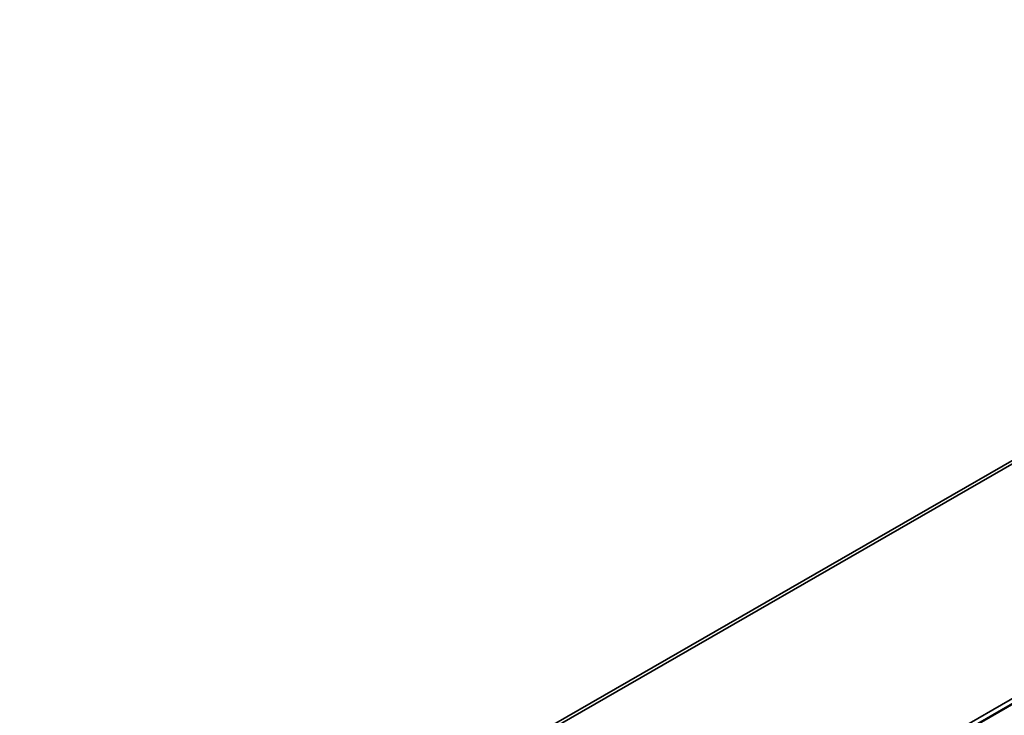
# Model space of a CAD drawing. Header units: millimetres. Extents: x 0 to 5110, y 0 to 2376.
# Tile 7 of 95: x 415 to 656, y 797 to 967. Entities that reach past the tile are written whole.
import ezdxf

# ---------------------------------------------------------------- set-up
doc = ezdxf.new("R2010")
doc.units = ezdxf.units.MM
doc.header["$LTSCALE"] = 8
doc.layers.add('Sichtbare Kanten(ISO)', color=7, linetype='Continuous', lineweight=35)
doc.layers.add('Sichtbare tangentiale Kanten(ISO)', color=7, linetype='Continuous', lineweight=35)

msp = doc.modelspace()

# ---------------------------------------------------------------- linework, layer by layer
at = {"layer": 'Sichtbare Kanten(ISO)'}
for p, q in [((224.34, 609.83), (844.83, 967.14)), ((275.09, 580.79), (896.28, 938.52)), ((275.09, 579.57), (896.28, 937.29))]:
    msp.add_line(p, q, dxfattribs=at)
at = {"layer": 'Sichtbare tangentiale Kanten(ISO)'}
for p, q in [((846.43, 967.22), (225.24, 609.5)), ((276.26, 580.04), (895.11, 936.41))]:
    msp.add_line(p, q, dxfattribs=at)

doc.saveas('drawing.dxf')
